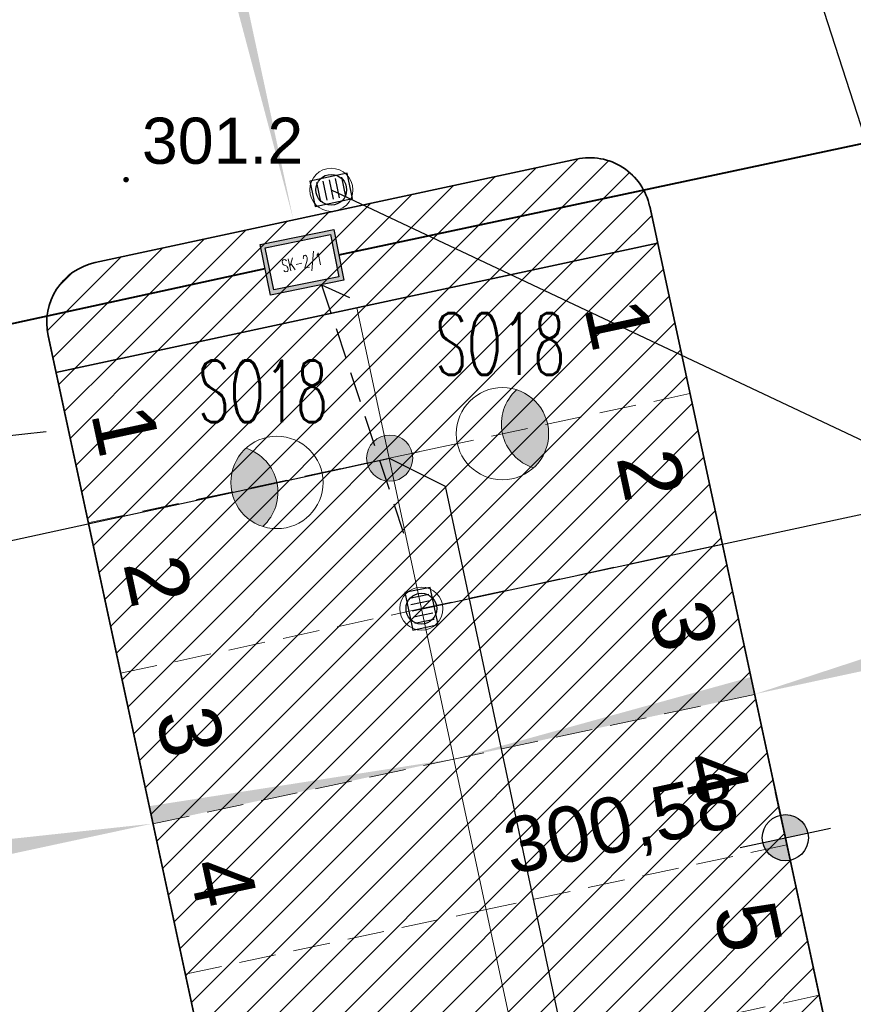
# Model space of a CAD drawing. Header units: metres. Extents: x 6567600 to 13135881, y 5574237 to 11149086.
# Tile 89 of 120: x 6567897 to 6567911, y 5574504 to 5574520. Entities that reach past the tile are written whole.
import ezdxf
from ezdxf.enums import TextEntityAlignment as Align

# ---------------------------------------------------------------- set-up
doc = ezdxf.new("R2010")
doc.units = ezdxf.units.M
doc.linetypes.add('SEL_r', pattern=[1.5, 1, -0.5])
doc.linetypes.add('zzzxref_260316$0$PR1183 Chorzów Metalowców V09_TT$0$Przerywana gęsta', pattern=[0.9, 0.6, -0.3])
for name, color, linetype in [('SEL_atrybut_bloku1', 7, 'Continuous'), ('SEL_atrybut_bloku2', 9, 'Continuous'), ('SEN_atrybut_bloku1', 7, 'Continuous'), ('SEN_atrybut_bloku2', 9, 'Continuous'), ('zzzxref_260316$0$_MDCP$0$OTRN_O', 7, 'Continuous'), ('zzzxref_260316$0$_MDCP$0$Strzałka', 7, 'Continuous'), ('zzzxref_260316$0$PR1183 Chorzów Metalowców V09_TT$0$FORMA - Arch 01 - PZT 1 Strefy', 7, 'Continuous'), ('zzzxref_260316$0$PR1183 Chorzów Metalowców V09_TT$0$FORMA - Arch 01 - PZT-3 Ukształtowanie terenu', 7, 'Continuous'), ('zzzxref_260316$0$PR1183 Chorzów Metalowców V09_TT$0$FORMA - Arch 01 - PZT-3 Zagospodarowanie', 7, 'Continuous')]:
    doc.layers.add(name, color=color, linetype=linetype)
for name, color, linetype, lineweight in [('SEL_kanalizacja_kablowa_nN', 1, 'SEL_knN', 40), ('SEL_sieci_kable_nN', 1, 'SEL_eN', 30), ('SEL_sieci_oswietlenie_oprawy', 152, 'Continuous', 20), ('SEL_sieci_pomocnicza_przerywana', 140, 'SEL_r', 25), ('SEN_studnia_kablowa_typ', 30, 'Continuous', 20), ('zzzxref_260316$0$_MDCP$0$OTRN', 7, 'Continuous', 13), ('zzzxref_260316$0$_TT_KAN_D_II etap', 116, 'Continuous', 25), ('zzzxref_260316$0$_TT_KAN_D_WPUST', 7, 'Continuous', 25)]:
    doc.layers.add(name, color=color, linetype=linetype, lineweight=lineweight)
doc.layers.add('SEL_sieci_kable_nN_oswietlenie', color=7, linetype='SEL_eNN', lineweight=30, true_color=0xff7a7a)
doc.styles.add('ARIAL', font='ARIALN.TTF', dxfattribs={"width": 0.8})
doc.styles.add('ROMANS', font='romans.shx', dxfattribs={"width": 0.8})
doc.styles.add('zzzxref_260316$0$$TD_AUDIT_GENERATED_(9E16A)', font='arial.ttf', dxfattribs={"width": 0.9})
doc.styles.add('zzzxref_260316$0$$TD_AUDIT_GENERATED_(B0E6E)', font='arial.ttf')
doc.styles.add('zzzxref_260316$0$$TD_AUDIT_GENERATED_(B0E75)', font='arial.ttf')
doc.linetypes.add('SEL_eN', pattern='A,5,["eN",ARIAL,S=1,R=0,X=1.8,Y=0.25],5', length=10)
doc.linetypes.add('SEL_eNN', pattern='A,5,["eNN",ARIAL,S=1,R=0,X=1.45,Y=0.25],5', length=10)
doc.linetypes.add('SEL_knN', pattern='A,5,["knN",ARIAL,S=1,R=0,X=1.8,Y=0.25],5', length=10)
pattern_1 = [(45, (0, 1.2501), (-0.265165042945, 0.265165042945), [])]

# ---------------------------------------------------------------- blocks, each defined once
blk = doc.blocks.new('oprawa zewnetrzna stojaca')
for points in [[(2.625, 0, 0.267949), (2.25, 0.65, 0.57735), (2.25, -0.65, 0.267949)], [(0.375, 0, 1), (-0.375, 0, 1)]]:
    blk.add_hatch(color=256).paths.add_polyline_path(points)
blk.add_line((1.125, 0), (0.375, 0))
for centre, radius in [((1.875, 0), 0.75), ((0, 0), 0.375)]:
    blk.add_circle(centre, radius)
blk.add_arc((2.625, 0), 0.75, 120, 240)
at = {"layer": 'SEL_atrybut_bloku1', "style": 'ROMANS', "width": 0.6, "flags": 8}
blk.add_attdef('TYP', text='', height=1, dxfattribs=at).set_placement((1.873, 0.9), align=Align.CENTER)
at = {"layer": 'SEL_atrybut_bloku2', "style": 'ROMANS', "width": 0.6, "flags": 8}
for tag, p in [('OPIS1', (1.873, -1.638)), ('OPIS2', (1.873, -2.499))]:
    blk.add_attdef(tag, text='', height=0.75, dxfattribs=at).set_placement(p, align=Align.CENTER)
blk = doc.blocks.new('zzzxref_260316$0$_MDCP$0$pln')
at = {"layer": 'zzzxref_260316$0$_MDCP$0$Strzałka'}
blk.add_lwpolyline([(195.75, 88, 1.5, 1.5, 1), (195.75, 88, 0, 0, 0)], format="xyseb", dxfattribs=at)
blk = doc.blocks.new('zzzxref_260316$0$_MDCP$0$OTRN')
at = {"layer": 'zzzxref_260316$0$_MDCP$0$OTRN', "color": 0, "const_width": 0.09}
blk.add_lwpolyline([(-0.045, 0, 1), (0.045, 0, 1)], format="xyb", close=True, dxfattribs=at)
at = {"layer": 'zzzxref_260316$0$_MDCP$0$OTRN_O', "color": 0, "style": 'zzzxref_260316$0$$TD_AUDIT_GENERATED_(9E16A)'}
blk.add_attdef('RZEDNA', (0.514, 0.515), '', height=1.5, dxfattribs=at)
blk = doc.blocks.new('zzzxref_260316$0$PR1183 Chorzów Metalowców V09_TT$0$Miejsca parkingowe 27[23]', base_point=(6567885.996, 5574517.987))
at = {"layer": 'zzzxref_260316$0$PR1183 Chorzów Metalowców V09_TT$0$FORMA - Arch 01 - PZT-3 Zagospodarowanie', "color": 7, "linetype": 'zzzxref_260316$0$PR1183 Chorzów Metalowców V09_TT$0$Przerywana gęsta', "lineweight": 13}
for p, q in [((6567907.994, 5574522.715), (6567906.943, 5574527.603)), ((6567905.55, 5574522.189), (6567904.499, 5574527.078)), ((6567903.105, 5574521.664), (6567902.055, 5574526.553)), ((6567900.661, 5574521.139), (6567899.611, 5574526.027)), ((6567898.217, 5574520.614), (6567897.166, 5574525.502)), ((6567895.773, 5574520.088), (6567894.722, 5574524.977)), ((6567893.329, 5574519.563), (6567892.278, 5574524.451)), ((6567890.885, 5574519.038), (6567889.834, 5574523.926)), ((6567888.44, 5574518.512), (6567887.39, 5574523.401))]:
    blk.add_line(p, q, dxfattribs=at)
at = {"layer": 'zzzxref_260316$0$PR1183 Chorzów Metalowców V09_TT$0$FORMA - Arch 01 - PZT-3 Zagospodarowanie', "color": 7, "lineweight": 13, "style": 'zzzxref_260316$0$$TD_AUDIT_GENERATED_(B0E75)'}
for tag, p in [('num_start_9', (6567908.987, 5574523.899)), ('num_start_8', (6567906.543, 5574523.382)), ('num_start_7', (6567904.099, 5574522.857)), ('num_start_6', (6567901.655, 5574522.323)), ('num_start_5', (6567899.21, 5574521.797)), ('num_start_4', (6567896.766, 5574521.272)), ('num_start_3', (6567894.322, 5574520.755)), ('num_start_2', (6567891.878, 5574520.222)), ('num_start_1', (6567889.434, 5574519.696)), ('num_start_0', (6567886.989, 5574519.179))]:
    blk.add_attdef(tag, text='', height=1, rotation=12.1296, dxfattribs=at).set_placement(p, align=Align.MIDDLE_CENTER)
blk = doc.blocks.new('zzzxref_260316$0$PR1183 Chorzów Metalowców V09_TT$0$Miejsca parkingowe 27[10]', base_point=(6567907.773, 5574515.189))
at = {"layer": 'zzzxref_260316$0$PR1183 Chorzów Metalowców V09_TT$0$FORMA - Arch 01 - PZT-3 Zagospodarowanie', "color": 7, "linetype": 'zzzxref_260316$0$PR1183 Chorzów Metalowców V09_TT$0$Przerywana gęsta', "lineweight": 13}
for p, q in [((6567908.299, 5574512.744), (6567903.41, 5574511.694)), ((6567908.824, 5574510.3), (6567903.935, 5574509.25)), ((6567909.349, 5574507.856), (6567904.461, 5574506.805)), ((6567909.874, 5574505.412), (6567904.986, 5574504.361)), ((6567910.4, 5574502.968), (6567905.511, 5574501.917))]:
    blk.add_line(p, q, dxfattribs=at)
at = {"layer": 'zzzxref_260316$0$PR1183 Chorzów Metalowców V09_TT$0$FORMA - Arch 01 - PZT-3 Zagospodarowanie', "color": 7, "lineweight": 13, "style": 'zzzxref_260316$0$$TD_AUDIT_GENERATED_(B0E75)'}
for tag, p in [('num_start_0', (6567907.146, 5574513.874)), ('num_start_1', (6567907.672, 5574511.43)), ('num_start_2', (6567908.197, 5574508.977)), ('num_start_3', (6567908.722, 5574506.541)), ('num_start_4', (6567909.248, 5574504.089)), ('num_start_5', (6567909.773, 5574501.644)), ('num_start_6', (6567910.298, 5574499.209)), ('num_start_7', (6567910.823, 5574496.756)), ('num_start_8', (6567911.349, 5574494.312)), ('num_start_9', (6567911.874, 5574491.868)), ('num_start_10', (6567912.399, 5574489.432)), ('num_start_11', (6567912.925, 5574486.988)), ('num_start_12', (6567913.45, 5574484.535)), ('num_start_13', (6567913.975, 5574482.099))]:
    blk.add_attdef(tag, text='', height=1, rotation=282.1296, dxfattribs=at).set_placement(p, align=Align.MIDDLE_CENTER)
blk = doc.blocks.new('zzzxref_260316$0$PR1183 Chorzów Metalowców V09_TT$0$Miejsca parkingowe 27[9]', base_point=(6567897.996, 5574513.087))
at = {"layer": 'zzzxref_260316$0$PR1183 Chorzów Metalowców V09_TT$0$FORMA - Arch 01 - PZT-3 Zagospodarowanie', "color": 7, "linetype": 'zzzxref_260316$0$PR1183 Chorzów Metalowców V09_TT$0$Przerywana gęsta', "lineweight": 13}
for p, q in [((6567898.522, 5574510.643), (6567903.41, 5574511.694)), ((6567899.047, 5574508.199), (6567903.935, 5574509.25)), ((6567899.572, 5574505.755), (6567904.461, 5574506.805)), ((6567900.098, 5574503.311), (6567904.986, 5574504.361))]:
    blk.add_line(p, q, dxfattribs=at)
at = {"layer": 'zzzxref_260316$0$PR1183 Chorzów Metalowców V09_TT$0$FORMA - Arch 01 - PZT-3 Zagospodarowanie', "color": 7, "lineweight": 13, "style": 'zzzxref_260316$0$$TD_AUDIT_GENERATED_(B0E75)'}
for tag, p in [('num_start_0', (6567899.132, 5574512.151)), ('num_start_1', (6567899.657, 5574509.707)), ('num_start_2', (6567900.182, 5574507.255)), ('num_start_3', (6567900.708, 5574504.819)), ('num_start_4', (6567901.233, 5574502.366)), ('num_start_5', (6567901.758, 5574499.922)), ('num_start_6', (6567902.284, 5574497.486)), ('num_start_7', (6567902.809, 5574495.033)), ('num_start_8', (6567903.334, 5574492.589)), ('num_start_9', (6567903.859, 5574490.145)), ('num_start_10', (6567904.385, 5574487.709)), ('num_start_11', (6567904.91, 5574485.265)), ('num_start_12', (6567905.435, 5574482.813)), ('num_start_13', (6567905.961, 5574480.377))]:
    blk.add_attdef(tag, text='', height=1, rotation=282.1296, dxfattribs=at).set_placement(p, align=Align.MIDDLE_CENTER)
blk = doc.blocks.new('zzzxref_260316$0$PR1183 Chorzów Metalowców V09_TT$0$Koty wysokościowe_71', base_point=(6567909.85, 5574505.528))
at = {"layer": 'zzzxref_260316$0$PR1183 Chorzów Metalowców V09_TT$0$FORMA - Arch 01 - PZT-3 Ukształtowanie terenu', "linetype": 'Continuous', "lineweight": 25}
for points in [[(6567909.85, 5574505.528), (6567910.216, 5574505.606), (6567910.158, 5574505.741), (6567910.053, 5574505.843), (6567909.917, 5574505.897), (6567909.771, 5574505.894)], [(6567909.85, 5574505.528), (6567909.483, 5574505.449), (6567909.541, 5574505.315), (6567909.646, 5574505.213), (6567909.782, 5574505.159), (6567909.928, 5574505.161)]]:
    blk.add_hatch(color=6, dxfattribs=at).paths.add_polyline_path(points)
at = {"layer": 'zzzxref_260316$0$PR1183 Chorzów Metalowców V09_TT$0$FORMA - Arch 01 - PZT-3 Ukształtowanie terenu', "color": 6, "linetype": 'Continuous', "lineweight": 25}
for p, q in [((6567910.007, 5574504.794), (6567909.692, 5574506.261)), ((6567909.116, 5574505.37), (6567910.583, 5574505.685))]:
    blk.add_line(p, q, dxfattribs=at)
blk.add_circle((6567909.85, 5574505.528), 0.375, dxfattribs=at)
at = {"layer": 'zzzxref_260316$0$PR1183 Chorzów Metalowców V09_TT$0$FORMA - Arch 01 - PZT-3 Ukształtowanie terenu', "color": 6, "lineweight": 25, "insert": (6567905.425, 5574504.763), "char_height": 0.9, "attachment_point": 7, "rotation": 12.1296, "style": 'zzzxref_260316$0$$TD_AUDIT_GENERATED_(B0E6E)'}
blk.add_mtext('\\A1;{\\pql;\\fArial|b0|i0|c238|p0;\\W1.000000;300,58}', dxfattribs=at)
blk = doc.blocks.new('zzzxref_260316')
at = {"layer": 'zzzxref_260316$0$PR1183 Chorzów Metalowców V09_TT$0$FORMA - Arch 01 - PZT 1 Strefy', "linetype": 'Continuous', "lineweight": 0, "true_color": 0x577933}
h = blk.add_hatch(dxfattribs=at)
h.set_pattern_fill('ANSI31', color=77, scale=3, style=0)
h.set_pattern_definition(pattern_1)
h.paths.add_polyline_path([(6567829, 5574518.49), (6567842.398, 5574472.369), (6567844.165, 5574472.882), (6567846.931, 5574463.362), (6567846.967, 5574485.722), (6567835.736, 5574537.98), (6567846.642, 5574540.324), (6567844.864, 5574548.6), (6567918.571, 5574564.441), (6567935.605, 5574485.184), (6567930.975, 5574478.018), (6567931.227, 5574476.845), (6567933.57, 5574477.348, 0.216609), (6567938.884, 5574481.335), (6567921.55, 5574569.11), (6567849.267, 5574552.203), (6567830.11, 5574547.72)])
at = {"layer": 'zzzxref_260316$0$PR1183 Chorzów Metalowców V09_TT$0$FORMA - Arch 01 - PZT 1 Strefy', "linetype": 'Continuous', "lineweight": 0, "true_color": 0x606060}
h = blk.add_hatch(dxfattribs=at)
h.set_pattern_fill('ANSI31', color=251, scale=3, style=0)
h.set_pattern_definition(pattern_1)
h.paths.add_polyline_path([(6567877.761, 5574471.437), (6567884.905, 5574472.973), (6567884.671, 5574474.061), (6567884.473, 5574474.979), (6567883.567, 5574479.143), (6567878.678, 5574478.092), (6567871.324, 5574512.311), (6567876.212, 5574513.361), (6567874.387, 5574521.856), (6567909.387, 5574529.379), (6567910.438, 5574524.49), (6567911.513, 5574524.721, 0.390142), (6567916.985, 5574532.464), (6567916.781, 5574533.525), (6567866.729, 5574522.767)])
at = {"layer": 'zzzxref_260316$0$PR1183 Chorzów Metalowców V09_TT$0$FORMA - Arch 01 - PZT 1 Strefy', "linetype": 'Continuous', "lineweight": 0, "true_color": 0x577933}
h = blk.add_hatch(dxfattribs=at)
h.set_pattern_fill('ANSI31', color=77, scale=3, style=0)
h.set_pattern_definition(pattern_1)
h.paths.add_polyline_path([(6567906.454, 5574517.804), (6567898.633, 5574516.123, 0.414214), (6567897.865, 5574514.935), (6567897.994, 5574514.337), (6567907.77, 5574516.438), (6567907.642, 5574517.036, 0.414214)])
at = {"layer": 'zzzxref_260316$0$PR1183 Chorzów Metalowców V09_TT$0$FORMA - Arch 01 - PZT 1 Strefy', "linetype": 'Continuous', "lineweight": 0, "true_color": 0x4b7a78}
h = blk.add_hatch(dxfattribs=at)
h.set_pattern_fill('ANSI31', color=137, scale=3, style=0)
h.set_pattern_definition(pattern_1)
h.paths.add_polyline_path([(6567897.994, 5574514.337), (6567905.348, 5574480.118), (6567915.125, 5574482.219), (6567907.77, 5574516.438)])
at = {"layer": 'zzzxref_260316$0$PR1183 Chorzów Metalowców V09_TT$0$FORMA - Arch 01 - PZT-3 Zagospodarowanie', "linetype": 'Continuous', "lineweight": 5}
for points in [[(6567900.39, 5574522.331), (6567901.856, 5574516.816), (6567900.658, 5574522.388)], [(6567911.976, 5574509.97), (6567909.348, 5574509.11), (6567912.036, 5574509.687)], [(6567909.288, 5574509.388), (6567904.461, 5574508.056), (6567909.349, 5574509.106)], [(6567899.512, 5574507.291), (6567904.46, 5574508.059), (6567899.572, 5574507.009)], [(6567896.81, 5574506.71), (6567899.559, 5574507.006), (6567896.87, 5574506.428)]]:
    blk.add_hatch(color=7, dxfattribs=at).paths.add_polyline_path(points)
at = {"layer": 'Defpoints'}
blk.add_line((6567891.224, 5574512.657, 300.45), (6567897.837, 5574513.378), dxfattribs=at)
at = {"layer": 'zzzxref_260316$0$_TT_KAN_D_II etap'}
for p, q in [((6567902.47, 5574517.305), (6567912.413, 5574512.609)), ((6567903.942, 5574510.497), (6567912.403, 5574512.315))]:
    blk.add_line(p, q, dxfattribs=at)
blk.add_lwpolyline([(6567910.12, 5574521.318), (6567912.805, 5574513.012)], dxfattribs=at)
at = {"layer": 'zzzxref_260316$0$_TT_KAN_D_WPUST', "lineweight": 30}
for p, q in [((6567902.301, 5574517.112), (6567902.235, 5574517.426)), ((6567902.403, 5574517.134), (6567902.337, 5574517.447)), ((6567902.506, 5574517.155), (6567902.44, 5574517.469)), ((6567902.604, 5574517.176), (6567902.538, 5574517.49)), ((6567902.707, 5574517.198), (6567902.641, 5574517.511)), ((6567903.742, 5574510.669), (6567904.056, 5574510.735)), ((6567903.764, 5574510.566), (6567904.077, 5574510.632)), ((6567903.786, 5574510.464), (6567904.099, 5574510.53)), ((6567903.806, 5574510.365), (6567904.12, 5574510.432)), ((6567903.828, 5574510.263), (6567904.141, 5574510.329))]:
    blk.add_line(p, q, dxfattribs=at)
for points in [[(6567902.73, 5574517.575), (6567902.123, 5574517.447), (6567902.21, 5574517.036), (6567902.817, 5574517.164)], [(6567904.205, 5574510.24), (6567904.077, 5574510.846), (6567903.666, 5574510.76), (6567903.794, 5574510.153)]]:
    blk.add_lwpolyline(points, close=True, dxfattribs=at)
at = {"layer": 'zzzxref_260316$0$_TT_KAN_D_WPUST', "lineweight": 18}
for centre in [(6567902.47, 5574517.305), (6567903.935, 5574510.5)]:
    blk.add_circle(centre, 0.35, dxfattribs=at)
at = {"layer": 'zzzxref_260316$0$_TT_KAN_D_WPUST', "color": 96, "lineweight": 30}
for centre in [(6567902.47, 5574517.305), (6567903.935, 5574510.5)]:
    blk.add_circle(centre, 0.25, dxfattribs=at)
at = {"layer": 'zzzxref_260316$0$PR1183 Chorzów Metalowców V09_TT$0$FORMA - Arch 01 - PZT 1 Strefy', "color": 71, "linetype": 'Continuous', "lineweight": 13, "true_color": 0xaff266}
for p, q in [((6567906.454, 5574517.804), (6567898.633, 5574516.123)), ((6567907.77, 5574516.438), (6567907.642, 5574517.036)), ((6567897.994, 5574514.337), (6567907.77, 5574516.438)), ((6567897.865, 5574514.935), (6567897.994, 5574514.337))]:
    blk.add_line(p, q, dxfattribs=at)
at = {"layer": 'zzzxref_260316$0$PR1183 Chorzów Metalowców V09_TT$0$FORMA - Arch 01 - PZT 1 Strefy', "color": 254, "linetype": 'Continuous', "lineweight": 13, "true_color": 0xd2d2ff}
for p, q in [((6567898.635, 5574516.123), (6567906.457, 5574517.804)), ((6567907.645, 5574517.037), (6567915.217, 5574481.791)), ((6567905.44, 5574479.69), (6567897.865, 5574514.935))]:
    blk.add_line(p, q, dxfattribs=at)
at = {"layer": 'zzzxref_260316$0$PR1183 Chorzów Metalowców V09_TT$0$FORMA - Arch 01 - PZT 1 Strefy', "color": 131, "linetype": 'Continuous', "lineweight": 13, "true_color": 0x97f4f0}
for p, q in [((6567907.77, 5574516.438), (6567897.994, 5574514.337)), ((6567915.125, 5574482.219), (6567907.77, 5574516.438)), ((6567897.994, 5574514.337), (6567905.348, 5574480.118))]:
    blk.add_line(p, q, dxfattribs=at)
at = {"layer": 'zzzxref_260316$0$PR1183 Chorzów Metalowców V09_TT$0$FORMA - Arch 01 - PZT 1 Strefy', "color": 71, "linetype": 'Continuous', "lineweight": 13, "true_color": 0xaff266}
for centre, start, end in [((6567906.664, 5574516.826), 12.1296, 102.1296), ((6567898.843, 5574515.145), 102.1296, 192.1296)]:
    blk.add_arc(centre, 1, start, end, dxfattribs=at)
at = {"layer": 'zzzxref_260316$0$PR1183 Chorzów Metalowców V09_TT$0$FORMA - Arch 01 - PZT 1 Strefy', "color": 254, "linetype": 'Continuous', "lineweight": 13, "true_color": 0xd2d2ff}
for centre, radius, start, end in [((6567906.667, 5574516.827), 1, 12.1296, 102.1296), ((6567898.844, 5574515.144), 1.001, 102.0474, 192.0474)]:
    blk.add_arc(centre, radius, start, end, dxfattribs=at)
at = {"layer": 'zzzxref_260316$0$PR1183 Chorzów Metalowców V09_TT$0$FORMA - Arch 01 - PZT-3 Zagospodarowanie', "color": 7, "linetype": 'Continuous', "lineweight": 35}
for p, q in [((6567898.635, 5574516.123), (6567906.457, 5574517.804)), ((6567915.22, 5574481.792), (6567907.645, 5574517.037)), ((6567897.996, 5574514.337), (6567907.773, 5574516.439)), ((6567905.443, 5574479.69), (6567897.868, 5574514.936))]:
    blk.add_line(p, q, dxfattribs=at)
at = {"layer": 'zzzxref_260316$0$PR1183 Chorzów Metalowców V09_TT$0$FORMA - Arch 01 - PZT-3 Zagospodarowanie', "color": 7, "linetype": 'Continuous', "lineweight": 18}
blk.add_line((6567902.885, 5574515.388), (6567910.239, 5574481.169), dxfattribs=at)
at = {"layer": 'zzzxref_260316$0$PR1183 Chorzów Metalowców V09_TT$0$FORMA - Arch 01 - PZT-3 Zagospodarowanie', "color": 7, "linetype": 'Continuous', "lineweight": 35}
for centre, start, end in [((6567906.667, 5574516.827), 12.1296, 102.1296), ((6567898.846, 5574515.146), 102.1296, 192.1296)]:
    blk.add_arc(centre, 1, start, end, dxfattribs=at)
at = {"layer": 'zzzxref_260316$0$_MDCP$0$OTRN', "color": 14, "xscale": 0.5, "yscale": 0.5, "zscale": 0.5}
blk.add_blockref('zzzxref_260316$0$_MDCP$0$OTRN', (6567899.136, 5574517.47, 301.19), dxfattribs=at).add_auto_attribs({'RZEDNA': '301.2'})
at = {"layer": 'zzzxref_260316$0$_MDCP$0$Strzałka', "xscale": 0.5, "yscale": 0.5, "zscale": 0.5}
blk.add_blockref('zzzxref_260316$0$_MDCP$0$pln', (6567806.086, 5574462.257), dxfattribs=at)
at = {"layer": 'zzzxref_260316$0$PR1183 Chorzów Metalowców V09_TT$0$FORMA - Arch 01 - PZT-3 Ukształtowanie terenu', "color": 6, "lineweight": 25}
blk.add_blockref('zzzxref_260316$0$PR1183 Chorzów Metalowców V09_TT$0$Koty wysokościowe_71', (6567909.85, 5574506.778), dxfattribs=at)
at = {"layer": 'zzzxref_260316$0$PR1183 Chorzów Metalowców V09_TT$0$FORMA - Arch 01 - PZT-3 Zagospodarowanie', "color": 7, "linetype": 'zzzxref_260316$0$PR1183 Chorzów Metalowców V09_TT$0$Przerywana gęsta', "lineweight": 15}
ref = blk.add_blockref('zzzxref_260316$0$PR1183 Chorzów Metalowców V09_TT$0$Miejsca parkingowe 27[23]', (6567885.996, 5574519.237), dxfattribs=at)
ref.add_attrib('num_start', '4', dxfattribs={"color": 7, "lineweight": 13, "height": 1, "rotation": 12.1296, "style": 'zzzxref_260316$0$$TD_AUDIT_GENERATED_(B0E75)'}).set_placement((6567886.989, 5574520.429), align=Align.MIDDLE_CENTER)
ref.add_attrib('num_start_1', '5', dxfattribs={"color": 7, "lineweight": 13, "height": 1, "rotation": 12.1296, "style": 'zzzxref_260316$0$$TD_AUDIT_GENERATED_(B0E75)'}).set_placement((6567889.434, 5574520.946), align=Align.MIDDLE_CENTER)
ref.add_attrib('num_start_2', '6', dxfattribs={"color": 7, "lineweight": 13, "height": 1, "rotation": 12.1296, "style": 'zzzxref_260316$0$$TD_AUDIT_GENERATED_(B0E75)'}).set_placement((6567891.878, 5574521.472), align=Align.MIDDLE_CENTER)
ref.add_attrib('num_start_3', '7', dxfattribs={"color": 7, "lineweight": 13, "height": 1, "rotation": 12.1296, "style": 'zzzxref_260316$0$$TD_AUDIT_GENERATED_(B0E75)'}).set_placement((6567894.322, 5574522.005), align=Align.MIDDLE_CENTER)
ref.add_attrib('num_start_4', '8', dxfattribs={"color": 7, "lineweight": 13, "height": 1, "rotation": 12.1296, "style": 'zzzxref_260316$0$$TD_AUDIT_GENERATED_(B0E75)'}).set_placement((6567896.766, 5574522.522), align=Align.MIDDLE_CENTER)
ref.add_attrib('num_start_5', '9', dxfattribs={"color": 7, "lineweight": 13, "height": 1, "rotation": 12.1296, "style": 'zzzxref_260316$0$$TD_AUDIT_GENERATED_(B0E75)'}).set_placement((6567899.21, 5574523.047), align=Align.MIDDLE_CENTER)
ref.add_attrib('num_start_6', '10', dxfattribs={"color": 7, "lineweight": 13, "height": 1, "rotation": 12.1296, "style": 'zzzxref_260316$0$$TD_AUDIT_GENERATED_(B0E75)'}).set_placement((6567901.655, 5574523.573), align=Align.MIDDLE_CENTER)
ref.add_attrib('num_start_7', '11', dxfattribs={"color": 7, "lineweight": 13, "height": 1, "rotation": 12.1296, "style": 'zzzxref_260316$0$$TD_AUDIT_GENERATED_(B0E75)'}).set_placement((6567904.099, 5574524.107), align=Align.MIDDLE_CENTER)
ref.add_attrib('num_start_8', '12', dxfattribs={"color": 7, "lineweight": 13, "height": 1, "rotation": 12.1296, "style": 'zzzxref_260316$0$$TD_AUDIT_GENERATED_(B0E75)'}).set_placement((6567906.543, 5574524.632), align=Align.MIDDLE_CENTER)
ref.add_attrib('num_start_9', '13', dxfattribs={"color": 7, "lineweight": 13, "height": 1, "rotation": 12.1296, "style": 'zzzxref_260316$0$$TD_AUDIT_GENERATED_(B0E75)'}).set_placement((6567908.987, 5574525.149), align=Align.MIDDLE_CENTER)
ref = blk.add_blockref('zzzxref_260316$0$PR1183 Chorzów Metalowców V09_TT$0$Miejsca parkingowe 27[10]', (6567907.773, 5574516.439), dxfattribs=at)
ref.add_attrib('num_start', '1', dxfattribs={"color": 7, "lineweight": 13, "height": 1, "rotation": 282.1296, "style": 'zzzxref_260316$0$$TD_AUDIT_GENERATED_(B0E75)'}).set_placement((6567907.146, 5574515.124), align=Align.MIDDLE_CENTER)
ref.add_attrib('num_start_1', '2', dxfattribs={"color": 7, "lineweight": 13, "height": 1, "rotation": 282.1296, "style": 'zzzxref_260316$0$$TD_AUDIT_GENERATED_(B0E75)'}).set_placement((6567907.672, 5574512.68), align=Align.MIDDLE_CENTER)
ref.add_attrib('num_start_2', '3', dxfattribs={"color": 7, "lineweight": 13, "height": 1, "rotation": 282.1296, "style": 'zzzxref_260316$0$$TD_AUDIT_GENERATED_(B0E75)'}).set_placement((6567908.197, 5574510.227), align=Align.MIDDLE_CENTER)
ref.add_attrib('num_start_3', '4', dxfattribs={"color": 7, "lineweight": 13, "height": 1, "rotation": 282.1296, "style": 'zzzxref_260316$0$$TD_AUDIT_GENERATED_(B0E75)'}).set_placement((6567908.722, 5574507.791), align=Align.MIDDLE_CENTER)
ref.add_attrib('num_start_4', '5', dxfattribs={"color": 7, "lineweight": 13, "height": 1, "rotation": 282.1296, "style": 'zzzxref_260316$0$$TD_AUDIT_GENERATED_(B0E75)'}).set_placement((6567909.248, 5574505.339), align=Align.MIDDLE_CENTER)
ref = blk.add_blockref('zzzxref_260316$0$PR1183 Chorzów Metalowców V09_TT$0$Miejsca parkingowe 27[9]', (6567897.996, 5574514.337), dxfattribs=at)
ref.add_attrib('num_start', '1', dxfattribs={"color": 7, "lineweight": 13, "height": 1, "rotation": 282.1296, "style": 'zzzxref_260316$0$$TD_AUDIT_GENERATED_(B0E75)'}).set_placement((6567899.132, 5574513.401), align=Align.MIDDLE_CENTER)
ref.add_attrib('num_start_1', '2', dxfattribs={"color": 7, "lineweight": 13, "height": 1, "rotation": 282.1296, "style": 'zzzxref_260316$0$$TD_AUDIT_GENERATED_(B0E75)'}).set_placement((6567899.657, 5574510.957), align=Align.MIDDLE_CENTER)
ref.add_attrib('num_start_2', '3', dxfattribs={"color": 7, "lineweight": 13, "height": 1, "rotation": 282.1296, "style": 'zzzxref_260316$0$$TD_AUDIT_GENERATED_(B0E75)'}).set_placement((6567900.182, 5574508.505), align=Align.MIDDLE_CENTER)
ref.add_attrib('num_start_3', '4', dxfattribs={"color": 7, "lineweight": 13, "height": 1, "rotation": 282.1296, "style": 'zzzxref_260316$0$$TD_AUDIT_GENERATED_(B0E75)'}).set_placement((6567900.708, 5574506.069), align=Align.MIDDLE_CENTER)
blk = doc.blocks.new('studnia_SK2_1')
at = {"linetype": 'Continuous'}
h = blk.add_hatch(color=256, dxfattribs=at)
h.paths.add_polyline_path([(-0.61, 0.84), (-0.61, 0), (0.61, 0), (0.61, 0.84)])
h.paths.add_polyline_path([(0.54, 0.77), (0.54, 0.07), (-0.54, 0.07), (-0.54, 0.77)], flags=16)
for points in [[(-0.61, 0.84), (0.61, 0.84), (0.61, 0), (-0.61, 0)], [(-0.54, 0.77), (0.54, 0.77), (0.54, 0.07), (-0.54, 0.07)]]:
    blk.add_lwpolyline(points, close=True, dxfattribs=at)
at = {"linetype": 'Continuous', "flags": 128}
for points in [[(-0.61, 0.84), (0.61, 0.84), (0.61, 0), (-0.61, 0), (-0.61, 0.84)], [(-0.54, 0.77), (0.54, 0.77), (0.54, 0.07), (-0.54, 0.07), (-0.54, 0.77)]]:
    blk.add_lwpolyline(points, dxfattribs=at)
at = {"layer": 'SEN_atrybut_bloku1', "style": 'ROMANS', "width": 0.6, "flags": 8}
blk.add_attdef('TYP', text='', height=1, dxfattribs=at).set_placement((0, 0.94), align=Align.CENTER)
at = {"layer": 'SEN_atrybut_bloku2', "style": 'ROMANS', "width": 0.6, "flags": 8}
for tag, p in [('OPIS1', (0, -0.85)), ('OPIS2', (0, -1.7))]:
    blk.add_attdef(tag, text='', height=0.75, dxfattribs=at).set_placement(p, align=Align.CENTER)
at = {"layer": 'SEN_studnia_kablowa_typ', "color": 0, "style": 'ROMANS', "width": 0.6}
blk.add_text('SK-2/1', height=0.2, dxfattribs=at).set_placement((0, 0.42), align=Align.MIDDLE_CENTER)

msp = doc.modelspace()

# ---------------------------------------------------------------- linework, layer by layer
at = {"layer": 'SEL_kanalizacja_kablowa_nN', "ltscale": 0.8}
for points in [[(6567902.594, 5574516.248), (6567915.655, 5574519.028)], [(6567887.942, 5574513.104), (6567901.394, 5574516.025)]]:
    msp.add_lwpolyline(points, dxfattribs=at)
at = {"layer": 'SEL_sieci_kable_nN_oswietlenie', "ltscale": 0.5}
msp.add_lwpolyline([(6567888.376, 5574509.676), (6567903.42, 5574512.946)], dxfattribs=at)
at = {"layer": 'SEL_sieci_kable_nN_oswietlenie', "ltscale": 0.8}
msp.add_lwpolyline([(6567903.41, 5574512.944), (6567904.319, 5574512.491), (6567907.278, 5574498.617), (6567906.529, 5574498.256), (6567907.366, 5574498.204), (6567910.437, 5574483.916), (6567909.714, 5574483.614), (6567909.714, 5574483.614)], dxfattribs=at)
at = {"layer": 'SEL_sieci_pomocnicza_przerywana', "ltscale": 0.5}
for points in [[(6567902.313, 5574515.763), (6567903.723, 5574511.489)], [(6567902.313, 5574515.763), (6567902.911, 5574515.487)]]:
    msp.add_lwpolyline(points, dxfattribs=at)

# ---------------------------------------------------------------- block references
at = {"ltscale": 0.5}
msp.add_blockref('zzzxref_260316', (0, 0), dxfattribs=at)
at = {"layer": 'SEL_sieci_kable_nN', "rotation": 11.42750792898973}
msp.add_blockref('studnia_SK2_1', (6567902.079, 5574515.716), dxfattribs=at)
at = {"layer": 'SEL_sieci_oswietlenie_oprawy'}
ref = msp.add_blockref('oprawa zewnetrzna stojaca', (6567903.42, 5574512.946), dxfattribs=dict(at, rotation=12.20053319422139))
ref.add_attrib('TYP', 'SO18', dxfattribs={"layer": 'SEL_atrybut_bloku1', "height": 1, "style": 'ROMANS', "width": 0.6, "flags": 8}).set_placement((6567905.217, 5574514.301), align=Align.CENTER)
ref = msp.add_blockref('oprawa zewnetrzna stojaca', (6567903.42, 5574512.946), dxfattribs=dict(at, rotation=192.2005331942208))
ref.add_attrib('TYP', 'SO18', dxfattribs={"layer": 'SEL_atrybut_bloku1', "height": 1, "style": 'ROMANS', "width": 0.6, "flags": 8}).set_placement((6567901.36, 5574513.531), align=Align.CENTER)

doc.saveas('drawing.dxf')
